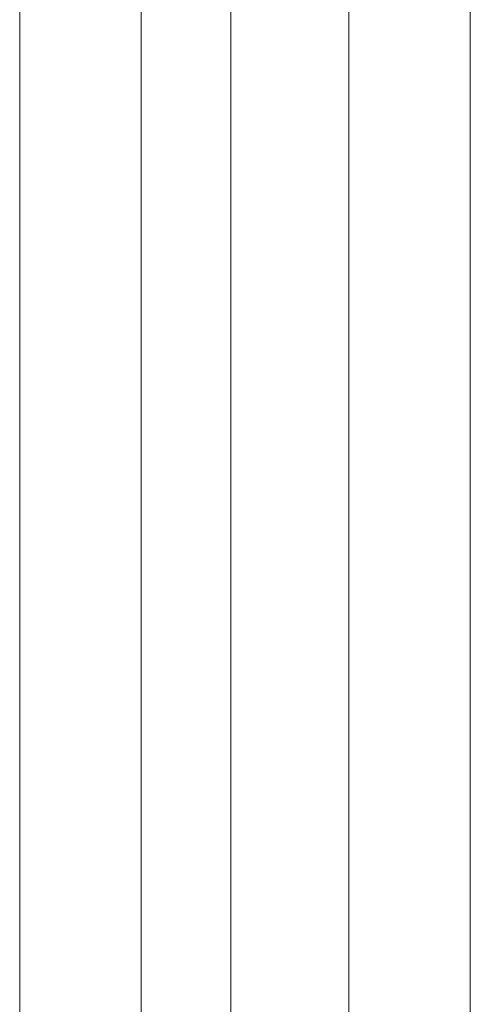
# Model space of a CAD drawing. Header units: inches. Extents: x 23 to 461, y 9 to 290.
# Tile 50 of 57: x 437.89 to 439.33, y 127.44 to 130.59. Entities that reach past the tile are written whole.
import ezdxf

# ---------------------------------------------------------------- set-up
doc = ezdxf.new("R2010")
doc.units = ezdxf.units.IN
doc.header["$LTSCALE"] = 28
doc.header["$MEASUREMENT"] = 0
doc.layers.add('Visible (ANSI)', color=7, linetype='Continuous', lineweight=5)
doc.layers.add('Visible Narrow (ANSI)', color=7, linetype='Continuous', lineweight=5)

msp = doc.modelspace()

# ---------------------------------------------------------------- linework, layer by layer
at = {"layer": 'Visible (ANSI)'}
msp.add_line((438.5677, 154.4879), (438.5677, 102.9566), dxfattribs=at)
at = {"layer": 'Visible Narrow (ANSI)'}
for p, q in [((438.2811, 154.3224), (438.2811, 102.7911)), ((437.8918, 102.9429), (437.8918, 154.1707)), ((438.9454, 103.5223), (438.9454, 153.9296)), ((439.3347, 153.9296), (439.3347, 103.5223))]:
    msp.add_line(p, q, dxfattribs=at)

doc.saveas('drawing.dxf')
